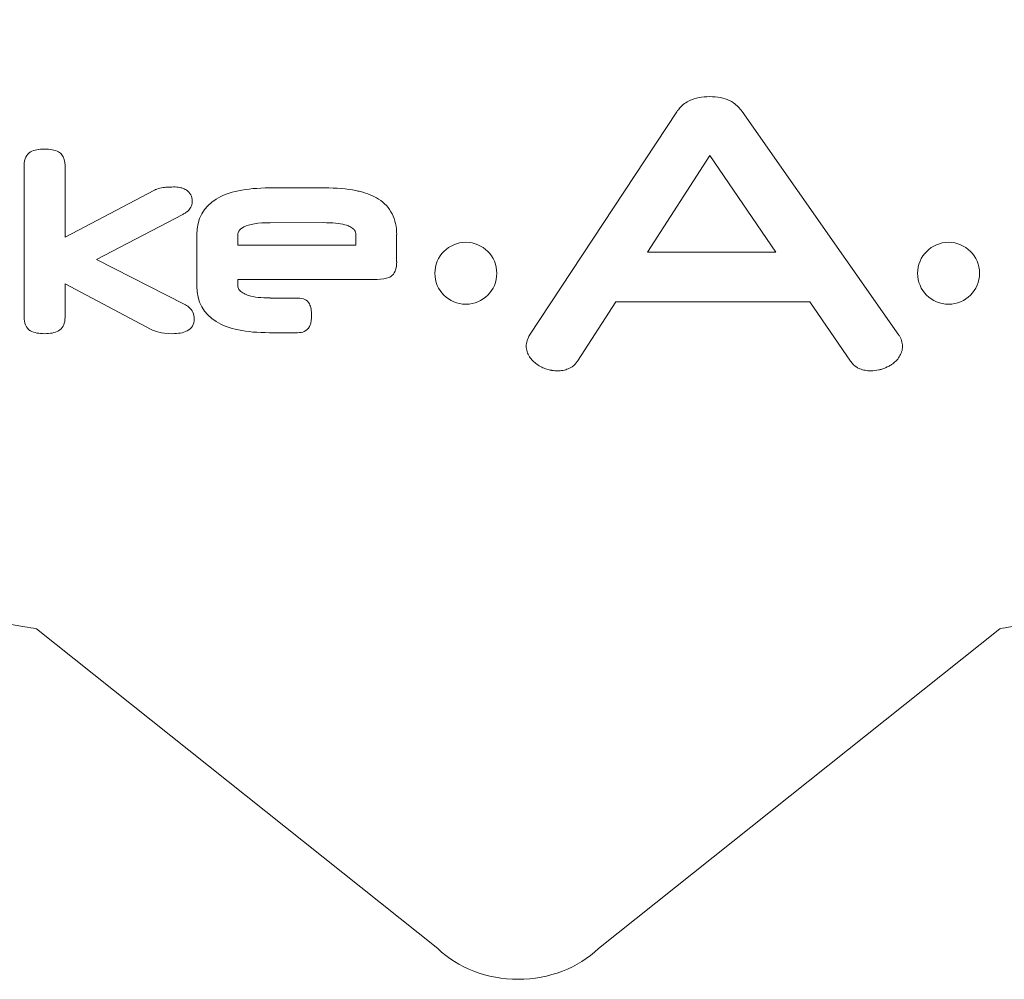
# Model space of a CAD drawing. Header units: inches. Extents: x -5.8 to 5.8, y -5.8 to 5.8.
# Tile 28 of 42: x -0.394 to 0.384, y 2.342 to 3.1. Entities that reach past the tile are written whole.
import ezdxf

# ---------------------------------------------------------------- set-up
doc = ezdxf.new("R2010")
doc.units = ezdxf.units.IN
doc.header["$MEASUREMENT"] = 0
doc.layers.add('VIEW_HATCHES', color=7, linetype='Continuous')

msp = doc.modelspace()

# ---------------------------------------------------------------- linework, layer by layer
at = {"layer": 'VIEW_HATCHES', "color": 4, "lineweight": 5}
msp.add_open_spline([(0.38067, 2.61887), (0.38067, 2.61887), (0.06345, 2.36615), (0.06345, 2.36615), (0.06345, 2.36615), (0.04778, 2.35072), (0.02455, 2.3418), (0.00005, 2.34178), (0.00005, 2.34178), (-0.02445, 2.34176), (-0.0478, 2.35075), (-0.0635, 2.36615), (-0.0635, 2.36615), (-0.0635, 2.36615), (-0.38069, 2.61886), (-0.38069, 2.61886), (-0.38069, 2.61886), (-0.38069, 2.61886), (-0.38069, 2.61886), (-0.38069, 2.61886), (-0.38069, 2.61886), (-0.39056, 2.62049), (-0.89127, 2.70111), (-1.16072, 2.7456), (-1.16072, 2.7456), (-1.17256, 2.74755), (-1.18109, 2.75608), (-1.18109, 2.76598), (-1.18109, 2.76598), (-1.18109, 2.76598), (-1.18108, 3.09578), (-1.18108, 3.09578), (-1.18108, 3.09578), (-1.18108, 3.10567), (-1.17255, 3.1142), (-1.1607, 3.11616), (-1.1607, 3.11616), (-0.8352, 3.1699), (-0.39054, 3.24127), (-0.38067, 3.2429), (-0.38067, 3.2429), (-0.38067, 3.2429), (-0.38067, 3.2429), (-0.38067, 3.2429), (-0.38067, 3.2429), (-0.38067, 3.2429), (-0.06345, 3.49497), (-0.06345, 3.49497), (-0.06345, 3.49497), (-0.04778, 3.51039), (-0.02456, 3.51932), (-0.00005, 3.51934), (-0.00005, 3.51934), (0.02445, 3.51936), (0.0478, 3.51037), (0.0635, 3.49497), (0.0635, 3.49497), (0.0635, 3.49497), (0.38069, 3.2429), (0.38069, 3.2429), (0.38069, 3.2429), (0.38069, 3.2429), (0.38069, 3.2429), (0.38069, 3.2429), (0.38069, 3.2429), (0.39056, 3.24127), (0.90768, 3.15794), (1.16072, 3.11617), (1.16072, 3.11617), (1.17256, 3.11421), (1.18108, 3.10568), (1.18109, 3.09578), (1.18109, 3.09578), (1.18109, 3.09578), (1.18108, 2.76598), (1.18108, 2.76598), (1.18108, 2.76598), (1.18108, 2.75609), (1.17255, 2.74756), (1.1607, 2.74561), (1.1607, 2.74561), (0.83519, 2.69187), (0.39054, 2.6205), (0.38067, 2.61887), (0.38067, 2.61887), (0.38067, 2.61887), (0.38067, 2.61887), (0.38067, 2.61887)], degree=3, knots=[0, 0, 0, 0, 0.045455, 0.045455, 0.045455, 0.045455, 0.090909, 0.090909, 0.090909, 0.090909, 0.136364, 0.136364, 0.136364, 0.136364, 0.181818, 0.181818, 0.181818, 0.181818, 0.227273, 0.227273, 0.227273, 0.227273, 0.272727, 0.272727, 0.272727, 0.272727, 0.318182, 0.318182, 0.318182, 0.318182, 0.363636, 0.363636, 0.363636, 0.363636, 0.409091, 0.409091, 0.409091, 0.409091, 0.454545, 0.454545, 0.454545, 0.454545, 0.5, 0.5, 0.5, 0.5, 0.545455, 0.545455, 0.545455, 0.545455, 0.590909, 0.590909, 0.590909, 0.590909, 0.636364, 0.636364, 0.636364, 0.636364, 0.681818, 0.681818, 0.681818, 0.681818, 0.727273, 0.727273, 0.727273, 0.727273, 0.772727, 0.772727, 0.772727, 0.772727, 0.818182, 0.818182, 0.818182, 0.818182, 0.863636, 0.863636, 0.863636, 0.863636, 0.909091, 0.909091, 0.909091, 0.909091, 0.954545, 0.954545, 0.954545, 0.954545, 1, 1, 1, 1], dxfattribs=at)
at = {"layer": 'VIEW_HATCHES', "color": 2, "lineweight": 5}
for points, knots in [([(0.1515, 3.03934), (0.15447, 3.03934), (0.15723, 3.0391), (0.15977, 3.03861), (0.15977, 3.03861), (0.1624, 3.03812), (0.16476, 3.03736), (0.16683, 3.03635), (0.16683, 3.03635), (0.16683, 3.03635), (0.16685, 3.03634), (0.16685, 3.03634), (0.16685, 3.03634), (0.16685, 3.03634), (0.16685, 3.03635), (0.16685, 3.03635), (0.16685, 3.03635), (0.16737, 3.03609), (0.16793, 3.03579), (0.16855, 3.03543), (0.16855, 3.03543), (0.16922, 3.03505), (0.16976, 3.03472), (0.17018, 3.03444), (0.17018, 3.03444), (0.17287, 3.03262), (0.17519, 3.03033), (0.17713, 3.02759), (0.17713, 3.02759), (0.17713, 3.02759), (0.17713, 3.02757), (0.17713, 3.02757), (0.17713, 3.02757), (0.17713, 3.02757), (0.30098, 2.85092), (0.30098, 2.85092), (0.30098, 2.85092), (0.30098, 2.85092), (0.30109, 2.85077), (0.30109, 2.85077), (0.30109, 2.85077), (0.30194, 2.84944), (0.30259, 2.84802), (0.30305, 2.84653), (0.30305, 2.84653), (0.30351, 2.845), (0.30375, 2.84348), (0.30375, 2.84196), (0.30375, 2.84196), (0.30375, 2.84052), (0.30352, 2.83909), (0.30309, 2.83766), (0.30309, 2.83766), (0.30266, 2.83629), (0.30203, 2.83496), (0.3012, 2.83369), (0.3012, 2.83369), (0.30043, 2.83249), (0.29953, 2.83138), (0.29852, 2.83037), (0.29852, 2.83037), (0.29852, 2.83037), (0.29852, 2.83036), (0.29852, 2.83036), (0.29852, 2.83036), (0.29754, 2.82937), (0.29642, 2.82846), (0.29516, 2.82762), (0.29516, 2.82762), (0.29516, 2.82762), (0.29506, 2.82756), (0.29506, 2.82756), (0.29506, 2.82756), (0.29506, 2.82756), (0.29505, 2.82755), (0.29505, 2.82755), (0.29505, 2.82755), (0.29505, 2.82755), (0.29504, 2.82755), (0.29504, 2.82755), (0.29504, 2.82755), (0.29471, 2.82733), (0.29441, 2.82713), (0.29415, 2.82698), (0.29415, 2.82698), (0.29395, 2.82686), (0.29361, 2.82667), (0.29312, 2.82639), (0.29312, 2.82639), (0.29312, 2.82639), (0.29312, 2.82639), (0.29312, 2.82639), (0.29312, 2.82639), (0.29136, 2.82542), (0.28944, 2.82461), (0.28739, 2.82398), (0.28739, 2.82398), (0.28739, 2.82398), (0.28735, 2.82397), (0.28735, 2.82397), (0.28735, 2.82397), (0.28699, 2.82386), (0.28659, 2.82375), (0.28616, 2.82363), (0.28616, 2.82363), (0.28616, 2.82363), (0.28616, 2.82363), (0.28616, 2.82363), (0.28616, 2.82363), (0.28567, 2.8235), (0.28526, 2.8234), (0.28494, 2.82333), (0.28494, 2.82333), (0.28494, 2.82333), (0.28494, 2.82334), (0.28494, 2.82334), (0.28494, 2.82334), (0.28283, 2.82288), (0.28077, 2.82265), (0.27876, 2.82265), (0.27876, 2.82265), (0.27876, 2.82265), (0.27876, 2.82266), (0.27876, 2.82266), (0.27876, 2.82266), (0.27718, 2.82266), (0.27567, 2.82279), (0.27424, 2.82305), (0.27424, 2.82305), (0.27277, 2.82331), (0.27138, 2.82371), (0.27007, 2.82424), (0.27007, 2.82424), (0.27007, 2.82424), (0.27007, 2.82424), (0.27007, 2.82424), (0.27007, 2.82424), (0.27007, 2.82424), (0.27006, 2.82424), (0.27006, 2.82424), (0.27006, 2.82424), (0.27006, 2.82424), (0.27006, 2.82425), (0.27006, 2.82425), (0.27006, 2.82425), (0.27006, 2.82425), (0.27004, 2.82426), (0.27004, 2.82426), (0.27004, 2.82426), (0.27004, 2.82426), (0.27004, 2.82426), (0.27004, 2.82426), (0.27004, 2.82426), (0.26961, 2.82444), (0.26922, 2.82462), (0.26885, 2.82481), (0.26885, 2.82481), (0.26885, 2.82481), (0.26884, 2.82481), (0.26884, 2.82481), (0.26884, 2.82481), (0.26844, 2.82501), (0.26806, 2.82522), (0.26772, 2.82544), (0.26772, 2.82544), (0.26586, 2.82659), (0.26422, 2.82815), (0.26281, 2.83009), (0.26281, 2.83009), (0.26281, 2.83009), (0.26275, 2.83019), (0.26275, 2.83019), (0.26275, 2.83019), (0.26275, 2.83019), (0.23051, 2.87717), (0.23051, 2.87717), (0.23051, 2.87717), (0.23051, 2.87717), (0.07714, 2.87716), (0.07714, 2.87716), (0.07714, 2.87716), (0.07714, 2.87716), (0.04689, 2.83027), (0.04689, 2.83027), (0.04689, 2.83027), (0.04689, 2.83027), (0.04688, 2.83028), (0.04688, 2.83028), (0.04688, 2.83028), (0.04688, 2.83028), (0.04688, 2.83028), (0.04688, 2.83028), (0.04688, 2.83028), (0.04658, 2.82981), (0.04632, 2.82944), (0.04611, 2.82916), (0.04611, 2.82916), (0.04583, 2.82879), (0.04554, 2.82844), (0.04525, 2.82811), (0.04525, 2.82811), (0.04367, 2.82636), (0.04179, 2.82506), (0.0396, 2.8242), (0.0396, 2.8242), (0.03828, 2.82369), (0.03689, 2.8233), (0.03544, 2.82303), (0.03544, 2.82303), (0.03398, 2.82276), (0.03253, 2.82263), (0.03109, 2.82263), (0.03109, 2.82263), (0.03109, 2.82263), (0.03107, 2.82263), (0.03107, 2.82263), (0.03107, 2.82263), (0.03107, 2.82263), (0.03107, 2.82264), (0.03107, 2.82264), (0.03107, 2.82264), (0.0297, 2.82265), (0.02832, 2.82276), (0.02693, 2.82298), (0.02693, 2.82298), (0.0268, 2.823), (0.02656, 2.82304), (0.02627, 2.82309), (0.02627, 2.82309), (0.02627, 2.82309), (0.02626, 2.82309), (0.02626, 2.82309), (0.02626, 2.82309), (0.02509, 2.82331), (0.02392, 2.8236), (0.02275, 2.82396), (0.02275, 2.82396), (0.02133, 2.8244), (0.01995, 2.82494), (0.01861, 2.82559), (0.01861, 2.82559), (0.01727, 2.82625), (0.01602, 2.827), (0.01486, 2.82783), (0.01486, 2.82783), (0.01367, 2.82867), (0.01259, 2.82958), (0.01163, 2.83055), (0.01163, 2.83055), (0.01163, 2.83055), (0.01161, 2.83056), (0.01161, 2.83056), (0.01161, 2.83056), (0.01062, 2.83156), (0.00974, 2.83261), (0.00898, 2.83372), (0.00898, 2.83372), (0.00811, 2.83499), (0.00746, 2.83634), (0.00703, 2.83776), (0.00703, 2.83776), (0.00703, 2.83776), (0.00704, 2.83776), (0.00704, 2.83776), (0.00704, 2.83776), (0.00661, 2.83922), (0.00638, 2.84071), (0.00638, 2.84222), (0.00638, 2.84222), (0.00638, 2.84222), (0.00638, 2.84224), (0.00638, 2.84224), (0.00638, 2.84224), (0.00638, 2.84224), (0.0064, 2.84224), (0.0064, 2.84224), (0.0064, 2.84224), (0.0064, 2.84362), (0.00664, 2.84504), (0.0071, 2.84649), (0.0071, 2.84649), (0.00727, 2.84703), (0.00744, 2.8475), (0.0076, 2.84789), (0.0076, 2.84789), (0.0076, 2.84789), (0.00761, 2.84789), (0.00761, 2.84789), (0.00761, 2.84789), (0.00798, 2.8488), (0.00843, 2.8497), (0.00895, 2.8506), (0.00895, 2.8506), (0.00895, 2.8506), (0.00909, 2.8508), (0.00909, 2.8508), (0.00909, 2.8508), (0.00909, 2.8508), (0.12548, 3.02741), (0.12548, 3.02741), (0.12548, 3.02741), (0.12548, 3.02741), (0.12549, 3.02743), (0.12549, 3.02743), (0.12549, 3.02743), (0.12549, 3.02743), (0.12551, 3.02746), (0.12551, 3.02746), (0.12551, 3.02746), (0.12587, 3.02802), (0.12624, 3.02855), (0.12661, 3.02903), (0.12661, 3.02903), (0.12702, 3.02956), (0.12743, 3.03006), (0.12783, 3.03052), (0.12783, 3.03052), (0.13001, 3.03294), (0.13266, 3.03489), (0.13577, 3.03637), (0.13577, 3.03637), (0.13789, 3.03737), (0.1403, 3.03812), (0.14299, 3.03861), (0.14299, 3.03861), (0.14561, 3.03909), (0.14845, 3.03934), (0.1515, 3.03934)], [0, 0, 0, 0, 0.012195, 0.012195, 0.012195, 0.012195, 0.02439, 0.02439, 0.02439, 0.02439, 0.036585, 0.036585, 0.036585, 0.036585, 0.04878, 0.04878, 0.04878, 0.04878, 0.060976, 0.060976, 0.060976, 0.060976, 0.073171, 0.073171, 0.073171, 0.073171, 0.085366, 0.085366, 0.085366, 0.085366, 0.097561, 0.097561, 0.097561, 0.097561, 0.109756, 0.109756, 0.109756, 0.109756, 0.121951, 0.121951, 0.121951, 0.121951, 0.134146, 0.134146, 0.134146, 0.134146, 0.146341, 0.146341, 0.146341, 0.146341, 0.158537, 0.158537, 0.158537, 0.158537, 0.170732, 0.170732, 0.170732, 0.170732, 0.182927, 0.182927, 0.182927, 0.182927, 0.195122, 0.195122, 0.195122, 0.195122, 0.207317, 0.207317, 0.207317, 0.207317, 0.219512, 0.219512, 0.219512, 0.219512, 0.231707, 0.231707, 0.231707, 0.231707, 0.243902, 0.243902, 0.243902, 0.243902, 0.256098, 0.256098, 0.256098, 0.256098, 0.268293, 0.268293, 0.268293, 0.268293, 0.280488, 0.280488, 0.280488, 0.280488, 0.292683, 0.292683, 0.292683, 0.292683, 0.304878, 0.304878, 0.304878, 0.304878, 0.317073, 0.317073, 0.317073, 0.317073, 0.329268, 0.329268, 0.329268, 0.329268, 0.341463, 0.341463, 0.341463, 0.341463, 0.353659, 0.353659, 0.353659, 0.353659, 0.365854, 0.365854, 0.365854, 0.365854, 0.378049, 0.378049, 0.378049, 0.378049, 0.390244, 0.390244, 0.390244, 0.390244, 0.402439, 0.402439, 0.402439, 0.402439, 0.414634, 0.414634, 0.414634, 0.414634, 0.426829, 0.426829, 0.426829, 0.426829, 0.439024, 0.439024, 0.439024, 0.439024, 0.45122, 0.45122, 0.45122, 0.45122, 0.463415, 0.463415, 0.463415, 0.463415, 0.47561, 0.47561, 0.47561, 0.47561, 0.487805, 0.487805, 0.487805, 0.487805, 0.5, 0.5, 0.5, 0.5, 0.512195, 0.512195, 0.512195, 0.512195, 0.52439, 0.52439, 0.52439, 0.52439, 0.536585, 0.536585, 0.536585, 0.536585, 0.54878, 0.54878, 0.54878, 0.54878, 0.560976, 0.560976, 0.560976, 0.560976, 0.573171, 0.573171, 0.573171, 0.573171, 0.585366, 0.585366, 0.585366, 0.585366, 0.597561, 0.597561, 0.597561, 0.597561, 0.609756, 0.609756, 0.609756, 0.609756, 0.621951, 0.621951, 0.621951, 0.621951, 0.634146, 0.634146, 0.634146, 0.634146, 0.646341, 0.646341, 0.646341, 0.646341, 0.658537, 0.658537, 0.658537, 0.658537, 0.670732, 0.670732, 0.670732, 0.670732, 0.682927, 0.682927, 0.682927, 0.682927, 0.695122, 0.695122, 0.695122, 0.695122, 0.707317, 0.707317, 0.707317, 0.707317, 0.719512, 0.719512, 0.719512, 0.719512, 0.731707, 0.731707, 0.731707, 0.731707, 0.743902, 0.743902, 0.743902, 0.743902, 0.756098, 0.756098, 0.756098, 0.756098, 0.768293, 0.768293, 0.768293, 0.768293, 0.780488, 0.780488, 0.780488, 0.780488, 0.792683, 0.792683, 0.792683, 0.792683, 0.804878, 0.804878, 0.804878, 0.804878, 0.817073, 0.817073, 0.817073, 0.817073, 0.829268, 0.829268, 0.829268, 0.829268, 0.841463, 0.841463, 0.841463, 0.841463, 0.853659, 0.853659, 0.853659, 0.853659, 0.865854, 0.865854, 0.865854, 0.865854, 0.878049, 0.878049, 0.878049, 0.878049, 0.890244, 0.890244, 0.890244, 0.890244, 0.902439, 0.902439, 0.902439, 0.902439, 0.914634, 0.914634, 0.914634, 0.914634, 0.926829, 0.926829, 0.926829, 0.926829, 0.939024, 0.939024, 0.939024, 0.939024, 0.95122, 0.95122, 0.95122, 0.95122, 0.963415, 0.963415, 0.963415, 0.963415, 0.97561, 0.97561, 0.97561, 0.97561, 0.987805, 0.987805, 0.987805, 0.987805, 1, 1, 1, 1]), ([(-0.35805, 2.92817), (-0.35805, 2.92817), (-0.28747, 2.96536), (-0.28747, 2.96536), (-0.28747, 2.96536), (-0.28747, 2.96536), (-0.28747, 2.96536), (-0.28747, 2.96536), (-0.28747, 2.96536), (-0.28747, 2.96536), (-0.28744, 2.96538), (-0.28744, 2.96538), (-0.28744, 2.96538), (-0.28744, 2.96538), (-0.28742, 2.96538), (-0.28742, 2.96538), (-0.28742, 2.96538), (-0.28705, 2.96558), (-0.28674, 2.96574), (-0.28651, 2.96584), (-0.28651, 2.96584), (-0.2863, 2.96594), (-0.28598, 2.96607), (-0.28557, 2.96624), (-0.28557, 2.96624), (-0.28395, 2.96688), (-0.28224, 2.96731), (-0.28043, 2.96753), (-0.28043, 2.96753), (-0.27937, 2.96766), (-0.278, 2.96776), (-0.27632, 2.96783), (-0.27632, 2.96783), (-0.27457, 2.9679), (-0.2728, 2.96794), (-0.27102, 2.96794), (-0.27102, 2.96794), (-0.27102, 2.96794), (-0.271, 2.96794), (-0.271, 2.96794), (-0.271, 2.96794), (-0.271, 2.96794), (-0.271, 2.96793), (-0.271, 2.96793), (-0.271, 2.96793), (-0.26939, 2.96792), (-0.26787, 2.96774), (-0.26646, 2.96737), (-0.26646, 2.96737), (-0.26611, 2.96728), (-0.26588, 2.96721), (-0.26574, 2.96717), (-0.26574, 2.96717), (-0.26454, 2.9668), (-0.2634, 2.96627), (-0.26233, 2.96561), (-0.26233, 2.96561), (-0.26233, 2.96561), (-0.26231, 2.96561), (-0.26231, 2.96561), (-0.26231, 2.96561), (-0.26074, 2.96463), (-0.25956, 2.96336), (-0.25874, 2.96178), (-0.25874, 2.96178), (-0.25798, 2.96031), (-0.25759, 2.95863), (-0.25759, 2.95675), (-0.25759, 2.95675), (-0.25759, 2.95675), (-0.25758, 2.95675), (-0.25758, 2.95675), (-0.25758, 2.95675), (-0.25758, 2.95539), (-0.25779, 2.95413), (-0.25822, 2.95296), (-0.25822, 2.95296), (-0.25869, 2.95166), (-0.25939, 2.95054), (-0.26032, 2.94961), (-0.26032, 2.94961), (-0.26095, 2.94898), (-0.26171, 2.94835), (-0.26259, 2.94774), (-0.26259, 2.94774), (-0.26336, 2.9472), (-0.26421, 2.9467), (-0.26512, 2.94624), (-0.26512, 2.94624), (-0.26512, 2.94624), (-0.26512, 2.94624), (-0.26512, 2.94624), (-0.26512, 2.94624), (-0.26512, 2.94624), (-0.33317, 2.91051), (-0.33317, 2.91051), (-0.33317, 2.91051), (-0.33317, 2.91051), (-0.26385, 2.87544), (-0.26385, 2.87544), (-0.26385, 2.87544), (-0.26385, 2.87544), (-0.26386, 2.87543), (-0.26386, 2.87543), (-0.26386, 2.87543), (-0.26386, 2.87543), (-0.26381, 2.87542), (-0.26381, 2.87542), (-0.26381, 2.87542), (-0.26318, 2.87509), (-0.26256, 2.87472), (-0.26198, 2.87433), (-0.26198, 2.87433), (-0.26135, 2.87391), (-0.26079, 2.87349), (-0.26033, 2.87308), (-0.26033, 2.87308), (-0.25749, 2.87058), (-0.25607, 2.86748), (-0.25607, 2.86377), (-0.25607, 2.86377), (-0.25607, 2.8593), (-0.25793, 2.8561), (-0.26166, 2.85419), (-0.26166, 2.85419), (-0.26315, 2.85341), (-0.26493, 2.85285), (-0.26699, 2.8525), (-0.26699, 2.8525), (-0.26889, 2.85218), (-0.27105, 2.85201), (-0.27345, 2.85201), (-0.27345, 2.85201), (-0.27781, 2.85201), (-0.28133, 2.85237), (-0.28402, 2.8531), (-0.28402, 2.8531), (-0.28664, 2.85381), (-0.28863, 2.85457), (-0.28998, 2.85539), (-0.28998, 2.85539), (-0.28998, 2.85539), (-0.35806, 2.89139), (-0.35806, 2.89139), (-0.35806, 2.89139), (-0.35806, 2.89139), (-0.35806, 2.86507), (-0.35806, 2.86507), (-0.35806, 2.86507), (-0.35806, 2.86507), (-0.35804, 2.86507), (-0.35804, 2.86507), (-0.35804, 2.86507), (-0.35804, 2.86507), (-0.35804, 2.86506), (-0.35804, 2.86506), (-0.35804, 2.86506), (-0.35804, 2.86506), (-0.35806, 2.86506), (-0.35806, 2.86506), (-0.35806, 2.86506), (-0.35806, 2.86268), (-0.35843, 2.86063), (-0.35914, 2.85893), (-0.35914, 2.85893), (-0.35932, 2.85851), (-0.35945, 2.85821), (-0.35956, 2.85802), (-0.35956, 2.85802), (-0.35956, 2.85802), (-0.35957, 2.858), (-0.35957, 2.858), (-0.35957, 2.858), (-0.36045, 2.85637), (-0.36167, 2.85511), (-0.36322, 2.85424), (-0.36322, 2.85424), (-0.36461, 2.85346), (-0.3663, 2.85288), (-0.36827, 2.85251), (-0.36827, 2.85251), (-0.37006, 2.85217), (-0.37207, 2.852), (-0.3743, 2.852), (-0.3743, 2.852), (-0.37652, 2.852), (-0.37853, 2.85217), (-0.3803, 2.85251), (-0.3803, 2.85251), (-0.38227, 2.85288), (-0.38395, 2.85347), (-0.38533, 2.85427), (-0.38533, 2.85427), (-0.38714, 2.85532), (-0.38848, 2.85689), (-0.38933, 2.85898), (-0.38933, 2.85898), (-0.39002, 2.86068), (-0.39037, 2.86271), (-0.39037, 2.86507), (-0.39037, 2.86507), (-0.39037, 2.86507), (-0.39038, 2.98485), (-0.39038, 2.98485), (-0.39038, 2.98485), (-0.39038, 2.99011), (-0.3887, 2.9937), (-0.38534, 2.99565), (-0.38534, 2.99565), (-0.38396, 2.99646), (-0.38228, 2.99705), (-0.38031, 2.99742), (-0.38031, 2.99742), (-0.37854, 2.99776), (-0.37654, 2.99793), (-0.37431, 2.99793), (-0.37431, 2.99793), (-0.37209, 2.99793), (-0.37007, 2.99776), (-0.36828, 2.99742), (-0.36828, 2.99742), (-0.36631, 2.99705), (-0.36463, 2.99647), (-0.36323, 2.99569), (-0.36323, 2.99569), (-0.36323, 2.99569), (-0.36318, 2.99566), (-0.36318, 2.99566), (-0.36318, 2.99566), (-0.36318, 2.99566), (-0.36317, 2.99565), (-0.36317, 2.99565), (-0.36317, 2.99565), (-0.36317, 2.99565), (-0.36318, 2.99564), (-0.36318, 2.99564), (-0.36318, 2.99564), (-0.36265, 2.99534), (-0.36217, 2.995), (-0.36174, 2.99464), (-0.36174, 2.99464), (-0.36128, 2.99424), (-0.36087, 2.99381), (-0.36052, 2.99336), (-0.36052, 2.99336), (-0.35887, 2.99127), (-0.35805, 2.98844), (-0.35805, 2.98485), (-0.35805, 2.98485), (-0.35805, 2.98485), (-0.35805, 2.92817), (-0.35805, 2.92817)], [0, 0, 0, 0, 0.015873, 0.015873, 0.015873, 0.015873, 0.031746, 0.031746, 0.031746, 0.031746, 0.047619, 0.047619, 0.047619, 0.047619, 0.063492, 0.063492, 0.063492, 0.063492, 0.079365, 0.079365, 0.079365, 0.079365, 0.095238, 0.095238, 0.095238, 0.095238, 0.111111, 0.111111, 0.111111, 0.111111, 0.126984, 0.126984, 0.126984, 0.126984, 0.142857, 0.142857, 0.142857, 0.142857, 0.15873, 0.15873, 0.15873, 0.15873, 0.174603, 0.174603, 0.174603, 0.174603, 0.190476, 0.190476, 0.190476, 0.190476, 0.206349, 0.206349, 0.206349, 0.206349, 0.222222, 0.222222, 0.222222, 0.222222, 0.238095, 0.238095, 0.238095, 0.238095, 0.253968, 0.253968, 0.253968, 0.253968, 0.269841, 0.269841, 0.269841, 0.269841, 0.285714, 0.285714, 0.285714, 0.285714, 0.301587, 0.301587, 0.301587, 0.301587, 0.31746, 0.31746, 0.31746, 0.31746, 0.333333, 0.333333, 0.333333, 0.333333, 0.349206, 0.349206, 0.349206, 0.349206, 0.365079, 0.365079, 0.365079, 0.365079, 0.380952, 0.380952, 0.380952, 0.380952, 0.396825, 0.396825, 0.396825, 0.396825, 0.412698, 0.412698, 0.412698, 0.412698, 0.428571, 0.428571, 0.428571, 0.428571, 0.444444, 0.444444, 0.444444, 0.444444, 0.460317, 0.460317, 0.460317, 0.460317, 0.47619, 0.47619, 0.47619, 0.47619, 0.492063, 0.492063, 0.492063, 0.492063, 0.507937, 0.507937, 0.507937, 0.507937, 0.52381, 0.52381, 0.52381, 0.52381, 0.539683, 0.539683, 0.539683, 0.539683, 0.555556, 0.555556, 0.555556, 0.555556, 0.571429, 0.571429, 0.571429, 0.571429, 0.587302, 0.587302, 0.587302, 0.587302, 0.603175, 0.603175, 0.603175, 0.603175, 0.619048, 0.619048, 0.619048, 0.619048, 0.634921, 0.634921, 0.634921, 0.634921, 0.650794, 0.650794, 0.650794, 0.650794, 0.666667, 0.666667, 0.666667, 0.666667, 0.68254, 0.68254, 0.68254, 0.68254, 0.698413, 0.698413, 0.698413, 0.698413, 0.714286, 0.714286, 0.714286, 0.714286, 0.730159, 0.730159, 0.730159, 0.730159, 0.746032, 0.746032, 0.746032, 0.746032, 0.761905, 0.761905, 0.761905, 0.761905, 0.777778, 0.777778, 0.777778, 0.777778, 0.793651, 0.793651, 0.793651, 0.793651, 0.809524, 0.809524, 0.809524, 0.809524, 0.825397, 0.825397, 0.825397, 0.825397, 0.84127, 0.84127, 0.84127, 0.84127, 0.857143, 0.857143, 0.857143, 0.857143, 0.873016, 0.873016, 0.873016, 0.873016, 0.888889, 0.888889, 0.888889, 0.888889, 0.904762, 0.904762, 0.904762, 0.904762, 0.920635, 0.920635, 0.920635, 0.920635, 0.936508, 0.936508, 0.936508, 0.936508, 0.952381, 0.952381, 0.952381, 0.952381, 0.968254, 0.968254, 0.968254, 0.968254, 0.984127, 0.984127, 0.984127, 0.984127, 1, 1, 1, 1]), ([(0.10224, 2.91636), (0.10224, 2.91636), (0.20367, 2.91637), (0.20367, 2.91637), (0.20367, 2.91637), (0.20367, 2.91637), (0.1516, 2.99274), (0.1516, 2.99274), (0.1516, 2.99274), (0.1516, 2.99274), (0.10224, 2.91636), (0.10224, 2.91636)], [0, 0, 0, 0, 0.333333, 0.333333, 0.333333, 0.333333, 0.666667, 0.666667, 0.666667, 0.666667, 1, 1, 1, 1]), ([(-0.22158, 2.89494), (-0.22158, 2.89494), (-0.22158, 2.88964), (-0.22158, 2.88964), (-0.22158, 2.88964), (-0.22158, 2.88964), (-0.22158, 2.88963), (-0.22158, 2.88963), (-0.22158, 2.88963), (-0.22158, 2.88963), (-0.2216, 2.88963), (-0.2216, 2.88963), (-0.2216, 2.88963), (-0.2216, 2.8887), (-0.22128, 2.8878), (-0.22065, 2.88694), (-0.22065, 2.88694), (-0.2204, 2.88661), (-0.22009, 2.88626), (-0.21973, 2.88591), (-0.21973, 2.88591), (-0.21893, 2.88515), (-0.2179, 2.88441), (-0.21663, 2.88369), (-0.21663, 2.88369), (-0.21663, 2.88369), (-0.21662, 2.88369), (-0.21662, 2.88369), (-0.21662, 2.88369), (-0.21662, 2.88369), (-0.21661, 2.88369), (-0.21661, 2.88369), (-0.21661, 2.88369), (-0.21661, 2.88369), (-0.21661, 2.88369), (-0.21661, 2.88369), (-0.21661, 2.88369), (-0.21661, 2.88369), (-0.21659, 2.88367), (-0.21659, 2.88367), (-0.21659, 2.88367), (-0.21659, 2.88367), (-0.21659, 2.88367), (-0.21659, 2.88367), (-0.21659, 2.88367), (-0.21607, 2.88338), (-0.2155, 2.88311), (-0.21491, 2.88286), (-0.21491, 2.88286), (-0.2142, 2.88257), (-0.21349, 2.88231), (-0.2128, 2.8821), (-0.2128, 2.8821), (-0.20867, 2.88085), (-0.20301, 2.88022), (-0.19585, 2.88022), (-0.19585, 2.88022), (-0.19585, 2.88022), (-0.19585, 2.8802), (-0.19585, 2.8802), (-0.19585, 2.8802), (-0.19585, 2.8802), (-0.17429, 2.8802), (-0.17429, 2.8802), (-0.17429, 2.8802), (-0.16969, 2.88021), (-0.16659, 2.87867), (-0.16498, 2.87558), (-0.16498, 2.87558), (-0.16438, 2.87442), (-0.16393, 2.87303), (-0.16365, 2.87141), (-0.16365, 2.87141), (-0.16341, 2.86998), (-0.16328, 2.86837), (-0.16328, 2.86659), (-0.16328, 2.86659), (-0.16328, 2.86659), (-0.16328, 2.86656), (-0.16328, 2.86656), (-0.16328, 2.86656), (-0.16328, 2.86656), (-0.1633, 2.86656), (-0.1633, 2.86656), (-0.1633, 2.86656), (-0.1633, 2.86472), (-0.16342, 2.86311), (-0.16366, 2.86174), (-0.16366, 2.86174), (-0.16375, 2.8612), (-0.16385, 2.86072), (-0.16396, 2.86029), (-0.16396, 2.86029), (-0.1642, 2.85934), (-0.16454, 2.85843), (-0.16496, 2.85758), (-0.16496, 2.85758), (-0.16496, 2.85758), (-0.16495, 2.85757), (-0.16495, 2.85757), (-0.16495, 2.85757), (-0.16581, 2.85584), (-0.16718, 2.85457), (-0.16904, 2.85375), (-0.16904, 2.85375), (-0.17049, 2.85311), (-0.17224, 2.85279), (-0.17429, 2.85279), (-0.17429, 2.85279), (-0.17429, 2.85279), (-0.17429, 2.85277), (-0.17429, 2.85277), (-0.17429, 2.85277), (-0.17429, 2.85277), (-0.1966, 2.85277), (-0.1966, 2.85277), (-0.1966, 2.85277), (-0.1966, 2.85277), (-0.1966, 2.85278), (-0.1966, 2.85278), (-0.1966, 2.85278), (-0.2151, 2.85278), (-0.2291, 2.8557), (-0.23861, 2.86155), (-0.23861, 2.86155), (-0.24881, 2.86782), (-0.25391, 2.87718), (-0.25391, 2.88964), (-0.25391, 2.88964), (-0.25391, 2.88964), (-0.25391, 2.93031), (-0.25391, 2.93031), (-0.25391, 2.93031), (-0.25391, 2.93031), (-0.25391, 2.93033), (-0.25391, 2.93033), (-0.25391, 2.93033), (-0.25391, 2.93033), (-0.25389, 2.93033), (-0.25389, 2.93033), (-0.25389, 2.93033), (-0.25389, 2.94278), (-0.2488, 2.95215), (-0.23862, 2.95841), (-0.23862, 2.95841), (-0.22912, 2.96425), (-0.21512, 2.96718), (-0.19664, 2.96718), (-0.19664, 2.96718), (-0.19664, 2.96718), (-0.19664, 2.9672), (-0.19664, 2.9672), (-0.19664, 2.9672), (-0.19664, 2.9672), (-0.19661, 2.9672), (-0.19661, 2.9672), (-0.19661, 2.9672), (-0.19661, 2.9672), (-0.19661, 2.96718), (-0.19661, 2.96718), (-0.19661, 2.96718), (-0.19661, 2.96718), (-0.15331, 2.96719), (-0.15331, 2.96719), (-0.15331, 2.96719), (-0.15331, 2.96719), (-0.15331, 2.9672), (-0.15331, 2.9672), (-0.15331, 2.9672), (-0.15331, 2.9672), (-0.15327, 2.9672), (-0.15327, 2.9672), (-0.15327, 2.9672), (-0.15327, 2.9672), (-0.15327, 2.96719), (-0.15327, 2.96719), (-0.15327, 2.96719), (-0.14359, 2.96719), (-0.13526, 2.96649), (-0.12827, 2.9651), (-0.12827, 2.9651), (-0.12718, 2.96489), (-0.12605, 2.96463), (-0.12487, 2.96434), (-0.12487, 2.96434), (-0.11912, 2.96293), (-0.1143, 2.96096), (-0.11041, 2.95844), (-0.11041, 2.95844), (-0.11041, 2.95844), (-0.11036, 2.95843), (-0.11036, 2.95843), (-0.11036, 2.95843), (-0.11036, 2.95843), (-0.11035, 2.95842), (-0.11035, 2.95842), (-0.11035, 2.95842), (-0.11035, 2.95842), (-0.11036, 2.95841), (-0.11036, 2.95841), (-0.11036, 2.95841), (-0.10799, 2.95687), (-0.10591, 2.95514), (-0.10414, 2.9532), (-0.10414, 2.9532), (-0.10232, 2.95122), (-0.1008, 2.94903), (-0.09958, 2.94663), (-0.09958, 2.94663), (-0.09719, 2.94193), (-0.096, 2.93649), (-0.09599, 2.93033), (-0.09599, 2.93033), (-0.09599, 2.93033), (-0.09601, 2.93033), (-0.09601, 2.93033), (-0.09601, 2.93033), (-0.09601, 2.93033), (-0.09601, 2.90877), (-0.09601, 2.90877), (-0.09601, 2.90877), (-0.09601, 2.90877), (-0.09599, 2.90877), (-0.09599, 2.90877), (-0.09599, 2.90877), (-0.09599, 2.90399), (-0.0971, 2.90049), (-0.09931, 2.89827), (-0.09931, 2.89827), (-0.09931, 2.89827), (-0.0993, 2.89826), (-0.0993, 2.89826), (-0.0993, 2.89826), (-0.0993, 2.89826), (-0.09931, 2.89825), (-0.09931, 2.89825), (-0.09931, 2.89825), (-0.09931, 2.89825), (-0.09933, 2.89825), (-0.09933, 2.89825), (-0.09933, 2.89825), (-0.09976, 2.89783), (-0.10022, 2.89745), (-0.10072, 2.89713), (-0.10072, 2.89713), (-0.10072, 2.89713), (-0.10073, 2.89715), (-0.10073, 2.89715), (-0.10073, 2.89715), (-0.10121, 2.89684), (-0.10171, 2.89658), (-0.10222, 2.89637), (-0.10222, 2.89637), (-0.10222, 2.89637), (-0.10223, 2.89637), (-0.10223, 2.89637), (-0.10223, 2.89637), (-0.10445, 2.89542), (-0.10754, 2.89495), (-0.1115, 2.89495), (-0.1115, 2.89495), (-0.1115, 2.89495), (-0.22158, 2.89494), (-0.22158, 2.89494)], [0, 0, 0, 0, 0.015152, 0.015152, 0.015152, 0.015152, 0.030303, 0.030303, 0.030303, 0.030303, 0.045455, 0.045455, 0.045455, 0.045455, 0.060606, 0.060606, 0.060606, 0.060606, 0.075758, 0.075758, 0.075758, 0.075758, 0.090909, 0.090909, 0.090909, 0.090909, 0.106061, 0.106061, 0.106061, 0.106061, 0.121212, 0.121212, 0.121212, 0.121212, 0.136364, 0.136364, 0.136364, 0.136364, 0.151515, 0.151515, 0.151515, 0.151515, 0.166667, 0.166667, 0.166667, 0.166667, 0.181818, 0.181818, 0.181818, 0.181818, 0.19697, 0.19697, 0.19697, 0.19697, 0.212121, 0.212121, 0.212121, 0.212121, 0.227273, 0.227273, 0.227273, 0.227273, 0.242424, 0.242424, 0.242424, 0.242424, 0.257576, 0.257576, 0.257576, 0.257576, 0.272727, 0.272727, 0.272727, 0.272727, 0.287879, 0.287879, 0.287879, 0.287879, 0.30303, 0.30303, 0.30303, 0.30303, 0.318182, 0.318182, 0.318182, 0.318182, 0.333333, 0.333333, 0.333333, 0.333333, 0.348485, 0.348485, 0.348485, 0.348485, 0.363636, 0.363636, 0.363636, 0.363636, 0.378788, 0.378788, 0.378788, 0.378788, 0.393939, 0.393939, 0.393939, 0.393939, 0.409091, 0.409091, 0.409091, 0.409091, 0.424242, 0.424242, 0.424242, 0.424242, 0.439394, 0.439394, 0.439394, 0.439394, 0.454545, 0.454545, 0.454545, 0.454545, 0.469697, 0.469697, 0.469697, 0.469697, 0.484848, 0.484848, 0.484848, 0.484848, 0.5, 0.5, 0.5, 0.5, 0.515152, 0.515152, 0.515152, 0.515152, 0.530303, 0.530303, 0.530303, 0.530303, 0.545455, 0.545455, 0.545455, 0.545455, 0.560606, 0.560606, 0.560606, 0.560606, 0.575758, 0.575758, 0.575758, 0.575758, 0.590909, 0.590909, 0.590909, 0.590909, 0.606061, 0.606061, 0.606061, 0.606061, 0.621212, 0.621212, 0.621212, 0.621212, 0.636364, 0.636364, 0.636364, 0.636364, 0.651515, 0.651515, 0.651515, 0.651515, 0.666667, 0.666667, 0.666667, 0.666667, 0.681818, 0.681818, 0.681818, 0.681818, 0.69697, 0.69697, 0.69697, 0.69697, 0.712121, 0.712121, 0.712121, 0.712121, 0.727273, 0.727273, 0.727273, 0.727273, 0.742424, 0.742424, 0.742424, 0.742424, 0.757576, 0.757576, 0.757576, 0.757576, 0.772727, 0.772727, 0.772727, 0.772727, 0.787879, 0.787879, 0.787879, 0.787879, 0.80303, 0.80303, 0.80303, 0.80303, 0.818182, 0.818182, 0.818182, 0.818182, 0.833333, 0.833333, 0.833333, 0.833333, 0.848485, 0.848485, 0.848485, 0.848485, 0.863636, 0.863636, 0.863636, 0.863636, 0.878788, 0.878788, 0.878788, 0.878788, 0.893939, 0.893939, 0.893939, 0.893939, 0.909091, 0.909091, 0.909091, 0.909091, 0.924242, 0.924242, 0.924242, 0.924242, 0.939394, 0.939394, 0.939394, 0.939394, 0.954545, 0.954545, 0.954545, 0.954545, 0.969697, 0.969697, 0.969697, 0.969697, 0.984848, 0.984848, 0.984848, 0.984848, 1, 1, 1, 1]), ([(-0.22158, 2.922), (-0.22158, 2.922), (-0.12832, 2.92201), (-0.12832, 2.92201), (-0.12832, 2.92201), (-0.12832, 2.92201), (-0.12832, 2.93033), (-0.12832, 2.93033), (-0.12832, 2.93033), (-0.12832, 2.93033), (-0.12832, 2.93033), (-0.12832, 2.93033), (-0.12832, 2.93033), (-0.12832, 2.93033), (-0.1283, 2.93033), (-0.1283, 2.93033), (-0.1283, 2.93033), (-0.1283, 2.93161), (-0.12864, 2.93274), (-0.12931, 2.93371), (-0.12931, 2.93371), (-0.12957, 2.93407), (-0.12984, 2.9344), (-0.13015, 2.9347), (-0.13015, 2.9347), (-0.13088, 2.93541), (-0.13183, 2.93606), (-0.133, 2.93665), (-0.133, 2.93665), (-0.133, 2.93665), (-0.133, 2.93666), (-0.133, 2.93666), (-0.133, 2.93666), (-0.133, 2.93666), (-0.13301, 2.93667), (-0.13301, 2.93667), (-0.13301, 2.93667), (-0.13301, 2.93667), (-0.13302, 2.93667), (-0.13302, 2.93667), (-0.13302, 2.93667), (-0.13351, 2.93691), (-0.13408, 2.93715), (-0.13472, 2.93739), (-0.13472, 2.93739), (-0.13537, 2.93763), (-0.13609, 2.93785), (-0.13685, 2.93806), (-0.13685, 2.93806), (-0.14104, 2.93919), (-0.14678, 2.93975), (-0.15406, 2.93975), (-0.15406, 2.93975), (-0.15406, 2.93975), (-0.19585, 2.93974), (-0.19585, 2.93974), (-0.19585, 2.93974), (-0.20563, 2.93974), (-0.21257, 2.93861), (-0.21668, 2.93634), (-0.21668, 2.93634), (-0.2185, 2.93533), (-0.21982, 2.93427), (-0.22064, 2.93315), (-0.22064, 2.93315), (-0.22127, 2.93228), (-0.22159, 2.93134), (-0.22159, 2.93032), (-0.22159, 2.93032), (-0.22159, 2.93032), (-0.22158, 2.922), (-0.22158, 2.922)], [0, 0, 0, 0, 0.055556, 0.055556, 0.055556, 0.055556, 0.111111, 0.111111, 0.111111, 0.111111, 0.166667, 0.166667, 0.166667, 0.166667, 0.222222, 0.222222, 0.222222, 0.222222, 0.277778, 0.277778, 0.277778, 0.277778, 0.333333, 0.333333, 0.333333, 0.333333, 0.388889, 0.388889, 0.388889, 0.388889, 0.444444, 0.444444, 0.444444, 0.444444, 0.5, 0.5, 0.5, 0.5, 0.555556, 0.555556, 0.555556, 0.555556, 0.611111, 0.611111, 0.611111, 0.611111, 0.666667, 0.666667, 0.666667, 0.666667, 0.722222, 0.722222, 0.722222, 0.722222, 0.777778, 0.777778, 0.777778, 0.777778, 0.833333, 0.833333, 0.833333, 0.833333, 0.888889, 0.888889, 0.888889, 0.888889, 0.944444, 0.944444, 0.944444, 0.944444, 1, 1, 1, 1]), ([(-0.04134, 2.92422), (-0.04134, 2.92422), (-0.04133, 2.92422), (-0.04133, 2.92422), (-0.04133, 2.92422), (-0.04133, 2.92422), (-0.04133, 2.9242), (-0.04133, 2.9242), (-0.04133, 2.9242), (-0.03456, 2.9242), (-0.02844, 2.92146), (-0.02402, 2.91704), (-0.02402, 2.91704), (-0.02402, 2.91704), (-0.02402, 2.91703), (-0.02402, 2.91703), (-0.02402, 2.91703), (-0.0196, 2.91261), (-0.01687, 2.9065), (-0.01686, 2.89974), (-0.01686, 2.89974), (-0.01686, 2.89974), (-0.01685, 2.89974), (-0.01685, 2.89974), (-0.01685, 2.89974), (-0.01685, 2.89974), (-0.01685, 2.89973), (-0.01685, 2.89973), (-0.01685, 2.89973), (-0.01685, 2.89973), (-0.01685, 2.89972), (-0.01685, 2.89972), (-0.01685, 2.89972), (-0.01685, 2.89972), (-0.01686, 2.89972), (-0.01686, 2.89972), (-0.01686, 2.89972), (-0.01687, 2.89297), (-0.0196, 2.88685), (-0.02403, 2.88242), (-0.02403, 2.88242), (-0.02403, 2.88242), (-0.02402, 2.88241), (-0.02402, 2.88241), (-0.02402, 2.88241), (-0.02844, 2.87799), (-0.03456, 2.87526), (-0.04132, 2.87525), (-0.04132, 2.87525), (-0.04132, 2.87525), (-0.04132, 2.87524), (-0.04132, 2.87524), (-0.04132, 2.87524), (-0.04132, 2.87524), (-0.04133, 2.87524), (-0.04133, 2.87524), (-0.04133, 2.87524), (-0.04133, 2.87524), (-0.04134, 2.87524), (-0.04134, 2.87524), (-0.04134, 2.87524), (-0.04134, 2.87524), (-0.04134, 2.87525), (-0.04134, 2.87525), (-0.04134, 2.87525), (-0.0481, 2.87526), (-0.05422, 2.878), (-0.05865, 2.88243), (-0.05865, 2.88243), (-0.06307, 2.88685), (-0.06581, 2.89296), (-0.06581, 2.89972), (-0.06581, 2.89972), (-0.06581, 2.89972), (-0.06583, 2.89972), (-0.06583, 2.89972), (-0.06583, 2.89972), (-0.06583, 2.89972), (-0.06583, 2.89973), (-0.06583, 2.89973), (-0.06583, 2.89973), (-0.06583, 2.89973), (-0.06583, 2.89973), (-0.06583, 2.89973), (-0.06583, 2.89973), (-0.06583, 2.89973), (-0.06581, 2.89973), (-0.06581, 2.89973), (-0.06581, 2.89973), (-0.06581, 2.90649), (-0.06307, 2.91261), (-0.05864, 2.91704), (-0.05864, 2.91704), (-0.05422, 2.92146), (-0.04811, 2.9242), (-0.04135, 2.9242), (-0.04135, 2.9242), (-0.04135, 2.9242), (-0.04135, 2.92422), (-0.04135, 2.92422), (-0.04135, 2.92422), (-0.04135, 2.92422), (-0.04134, 2.92422), (-0.04134, 2.92422)], [0, 0, 0, 0, 0.038462, 0.038462, 0.038462, 0.038462, 0.076923, 0.076923, 0.076923, 0.076923, 0.115385, 0.115385, 0.115385, 0.115385, 0.153846, 0.153846, 0.153846, 0.153846, 0.192308, 0.192308, 0.192308, 0.192308, 0.230769, 0.230769, 0.230769, 0.230769, 0.269231, 0.269231, 0.269231, 0.269231, 0.307692, 0.307692, 0.307692, 0.307692, 0.346154, 0.346154, 0.346154, 0.346154, 0.384615, 0.384615, 0.384615, 0.384615, 0.423077, 0.423077, 0.423077, 0.423077, 0.461538, 0.461538, 0.461538, 0.461538, 0.5, 0.5, 0.5, 0.5, 0.538462, 0.538462, 0.538462, 0.538462, 0.576923, 0.576923, 0.576923, 0.576923, 0.615385, 0.615385, 0.615385, 0.615385, 0.653846, 0.653846, 0.653846, 0.653846, 0.692308, 0.692308, 0.692308, 0.692308, 0.730769, 0.730769, 0.730769, 0.730769, 0.769231, 0.769231, 0.769231, 0.769231, 0.807692, 0.807692, 0.807692, 0.807692, 0.846154, 0.846154, 0.846154, 0.846154, 0.884615, 0.884615, 0.884615, 0.884615, 0.923077, 0.923077, 0.923077, 0.923077, 0.961538, 0.961538, 0.961538, 0.961538, 1, 1, 1, 1]), ([(0.34016, 2.92425), (0.34016, 2.92425), (0.34017, 2.92425), (0.34017, 2.92425), (0.34017, 2.92425), (0.34017, 2.92425), (0.34017, 2.92423), (0.34017, 2.92423), (0.34017, 2.92423), (0.34694, 2.92423), (0.35306, 2.9215), (0.35748, 2.91707), (0.35748, 2.91707), (0.35748, 2.91707), (0.35748, 2.91706), (0.35748, 2.91706), (0.35748, 2.91706), (0.3619, 2.91264), (0.36464, 2.90653), (0.36464, 2.89978), (0.36464, 2.89978), (0.36464, 2.89978), (0.36466, 2.89978), (0.36466, 2.89978), (0.36466, 2.89978), (0.36466, 2.89978), (0.36466, 2.89976), (0.36466, 2.89976), (0.36466, 2.89976), (0.36466, 2.89976), (0.36466, 2.89976), (0.36466, 2.89976), (0.36466, 2.89976), (0.36466, 2.89976), (0.36464, 2.89976), (0.36464, 2.89976), (0.36464, 2.89976), (0.36464, 2.893), (0.3619, 2.88688), (0.35747, 2.88245), (0.35747, 2.88245), (0.35747, 2.88245), (0.35748, 2.88244), (0.35748, 2.88244), (0.35748, 2.88244), (0.35306, 2.87802), (0.34694, 2.87529), (0.34018, 2.87528), (0.34018, 2.87528), (0.34018, 2.87528), (0.34018, 2.87527), (0.34018, 2.87527), (0.34018, 2.87527), (0.34018, 2.87527), (0.34017, 2.87527), (0.34017, 2.87527), (0.34017, 2.87527), (0.34017, 2.87527), (0.34016, 2.87527), (0.34016, 2.87527), (0.34016, 2.87527), (0.34016, 2.87527), (0.34016, 2.87528), (0.34016, 2.87528), (0.34016, 2.87528), (0.33341, 2.87529), (0.32728, 2.87803), (0.32285, 2.88246), (0.32285, 2.88246), (0.31843, 2.88688), (0.3157, 2.89299), (0.31569, 2.89975), (0.31569, 2.89975), (0.31569, 2.89975), (0.31568, 2.89975), (0.31568, 2.89975), (0.31568, 2.89975), (0.31568, 2.89975), (0.31568, 2.89976), (0.31568, 2.89976), (0.31568, 2.89976), (0.31568, 2.89976), (0.31568, 2.89976), (0.31568, 2.89976), (0.31568, 2.89976), (0.31568, 2.89976), (0.31569, 2.89976), (0.31569, 2.89976), (0.31569, 2.89976), (0.31569, 2.90652), (0.31844, 2.91265), (0.32287, 2.91707), (0.32287, 2.91707), (0.32729, 2.92149), (0.3334, 2.92423), (0.34015, 2.92423), (0.34015, 2.92423), (0.34015, 2.92423), (0.34015, 2.92425), (0.34015, 2.92425), (0.34015, 2.92425), (0.34015, 2.92425), (0.34016, 2.92425), (0.34016, 2.92425)], [0, 0, 0, 0, 0.038462, 0.038462, 0.038462, 0.038462, 0.076923, 0.076923, 0.076923, 0.076923, 0.115385, 0.115385, 0.115385, 0.115385, 0.153846, 0.153846, 0.153846, 0.153846, 0.192308, 0.192308, 0.192308, 0.192308, 0.230769, 0.230769, 0.230769, 0.230769, 0.269231, 0.269231, 0.269231, 0.269231, 0.307692, 0.307692, 0.307692, 0.307692, 0.346154, 0.346154, 0.346154, 0.346154, 0.384615, 0.384615, 0.384615, 0.384615, 0.423077, 0.423077, 0.423077, 0.423077, 0.461538, 0.461538, 0.461538, 0.461538, 0.5, 0.5, 0.5, 0.5, 0.538462, 0.538462, 0.538462, 0.538462, 0.576923, 0.576923, 0.576923, 0.576923, 0.615385, 0.615385, 0.615385, 0.615385, 0.653846, 0.653846, 0.653846, 0.653846, 0.692308, 0.692308, 0.692308, 0.692308, 0.730769, 0.730769, 0.730769, 0.730769, 0.769231, 0.769231, 0.769231, 0.769231, 0.807692, 0.807692, 0.807692, 0.807692, 0.846154, 0.846154, 0.846154, 0.846154, 0.884615, 0.884615, 0.884615, 0.884615, 0.923077, 0.923077, 0.923077, 0.923077, 0.961538, 0.961538, 0.961538, 0.961538, 1, 1, 1, 1])]:
    msp.add_open_spline(points, degree=3, knots=knots, dxfattribs=at)

doc.saveas('drawing.dxf')
